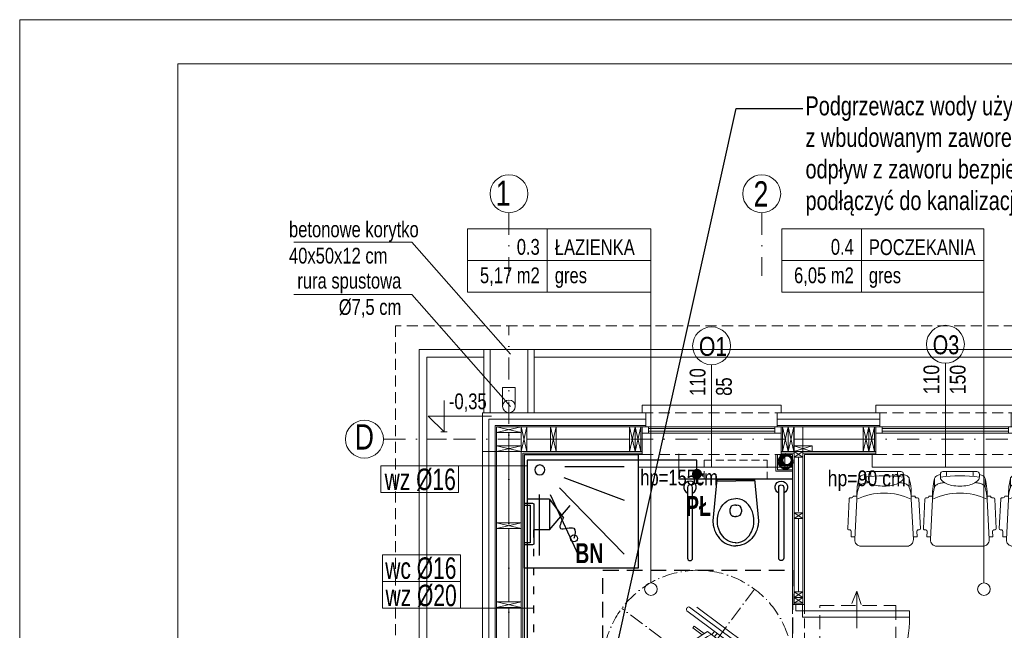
# Model space of a CAD drawing. Header units: inches. Extents: x 57112 to 98566, y -51777 to -16564.
# Tile 33 of 138: x 71112 to 71891, y -20358 to -19874. Entities that reach past the tile are written whole.
import ezdxf
from ezdxf import colors
from ezdxf.entities.mleader import LeaderData, LeaderLine
from ezdxf.lldxf.tags import DXFTag
from ezdxf.math import Vec2, Vec3

# ---------------------------------------------------------------- set-up
doc = ezdxf.new("R2010")
doc.units = ezdxf.units.IN
doc.header["$MEASUREMENT"] = 0
for name, pattern in [('ACAD_ISO03W100', [30, 12, -18]), ('ACAD_ISO10W100', [18.5, 12, -3, 0.5, -3]), ('DASHDOT', [1, 0.5, -0.25, 0, -0.25]), ('HIDDEN', [0.375, 0.25, -0.125])]:
    doc.linetypes.add(name, pattern=pattern)
doc.layers.get('0').update_dxf_attribs({"color": 251, "lineweight": 0})
for name, color, linetype, lineweight in [('# 01 WODA CIEPŁA', 20, 'ACAD_ISO03W100', 30), ('# 01 WODA SREDNICE', 184, 'Continuous', 0), ('# 01 WODA ZIMNA', 5, 'Continuous', 30), ('## 02 KS PION', 3, 'Continuous', 30), ('## 05 PODGRZEWACZ', 1, 'SOLID', 30), ('A--tabelka rysunku', 7, 'Continuous', 0), ('A10-łazienka', 250, 'Continuous', 0), ('A21b-ściana szkielet', 3, 'Continuous', 20), ('A35-rura spustowa', 251, 'Continuous', 0), ('A36-obrzeże', 252, 'Continuous', 0), ('A8-opisy pomieszczeń', 250, 'Continuous', 0), ('p-- ocieplenie-w.zew', 251, 'Continuous', 0), ('p--dach', 251, 'Continuous', 30), ('p--drzwi', 251, 'Continuous', 0), ('p--konst-słupy', 251, 'Continuous', 0), ('p--koty wysok.', 251, 'Continuous', 0), ('p--meble wyp.', 251, 'Continuous', 0), ('p--ocieplenie w.wew.', 251, 'Continuous', 0), ('p--okna', 251, 'Continuous', 0), ('p--opis okna', 251, 'Continuous', 0), ('p--opisy dodatkowe', 251, 'Continuous', 0), ('p--opisy pomieszczeń', 250, 'Continuous', 0), ('p--osie konstr', 250, 'DASHDOT', 15), ('p--osie konstr.-NR', 250, 'DASHDOT', 15), ('p--podciąg', 251, 'Continuous', 0), ('p--płyta GK', 251, 'Continuous', 0), ('p--wyłaz', 251, 'Continuous', 0), ('p--łazienka NP', 250, 'Continuous', 25), ('p--ściana szkielet', 251, 'Continuous', 0)]:
    doc.layers.add(name, color=color, linetype=linetype, lineweight=lineweight)
doc.layers.add('## 01 WODA ARMATURA', color=6, linetype='Continuous')
doc.styles.add('1-100', font='arial.ttf', dxfattribs={"width": 0.75, "height": 18})
doc.styles.add('1-50', font='arial.ttf', dxfattribs={"width": 0.75, "height": 12.5})
doc.styles.add('GENERATED_STYLE_2', font='arial.ttf')
doc.styles.add('GENERATED_STYLE_7', font='arialbd.ttf', dxfattribs={"width": 0.75})
doc.styles.get("Standard").update_dxf_attribs({"font": 'arial.ttf', "width": 0.75})
doc.linetypes.add('BATTING', pattern='A,0.0001,-0.1,[134,ltypeshp.shx,S=0.1,R=0,X=-0.1,Y=0],-0.2,[134,ltypeshp.shx,S=0.1,R=180,X=0.1,Y=0],-0.1', length=0.4001)
tags = doc.linetypes.add('SOLID', pattern=[10, 10, 0]).pattern_tags.tags
tags[6:7] = [DXFTag(74, 4), DXFTag(75, 0), DXFTag(340, '0'), DXFTag(46, 0.0), DXFTag(50, 0.0), DXFTag(44, 0.0), DXFTag(45, 0.0)]
tags[4:5] = [DXFTag(74, 4), DXFTag(75, 0), DXFTag(340, '0'), DXFTag(46, 0.0), DXFTag(50, 0.0), DXFTag(44, 0.0), DXFTag(45, 0.0)]

# ---------------------------------------------------------------- blocks, each defined once
blk = doc.blocks.new('znak-niepeł.')
at = {"linetype": 'ACAD_ISO10W100'}
for p, q in [((-44.78, 60.17), (44.78, -60.17)), ((-60.11, -44.74), (60.22, 44.82))]:
    blk.add_line(p, q, dxfattribs=at)
for p, q in [((6.52, 45.77), (-39.7, 11.37)), ((0.79, 45.85), (-38.86, 16.34)), ((-37.65, 8.61), (8.58, 43.01)), ((8.84, 44.81), (8.33, 45.5)), ((-7.61, 26.43), (-49, -4.38)), ((-15.26, 25.27), (-13.09, 22.35)), ((-13.28, 26.74), (-11.11, 23.83)), ((-4.98, 24.9), (3.02, 30.85)), ((4.08, 29.42), (-3.37, 23.87)), ((3.02, 30.85), (4.08, 29.42)), ((-39.96, 9.56), (-39.45, 8.87)), ((-49.51, 2.46), (-61.55, -6.5)), ((-60.06, -8.5), (-48.02, 0.46)), ((-47.85, 1.66), (-48.31, 2.28)), ((-61.72, -7.7), (-61.26, -8.32)), ((43.94, -4.5), (-2.29, -38.9)), ((-0.23, -41.66), (45.99, -7.26)), ((29.35, -4.53), (21.9, -10.08)), ((22.42, -11.92), (30.42, -5.96)), ((30.42, -5.96), (29.35, -4.53)), ((46.26, -5.46), (45.74, -4.77)), ((-62.91, -17.73), (-50.66, -8.62)), ((-61.88, -19.11), (-49.64, -10)), ((-49.89, -10.39), (-24.28, -44.8)), ((-18.26, -45.68), (23.13, -14.88)), ((44.14, -12.41), (4.49, -41.92)), ((-73.54, -25.65), (-62.91, -17.73)), ((-62.91, -17.73), (-51.63, -32.88)), ((17.65, -18.95), (20.1, -22.24)), ((19.63, -17.48), (22.08, -20.77)), ((-62.26, -40.8), (-73.54, -25.65)), ((-51.63, -32.88), (-62.26, -40.8)), ((-46.32, -40.01), (-56.96, -47.93)), ((-35.05, -55.17), (-46.32, -40.01)), ((-36.07, -53.79), (-23.83, -44.68)), ((-35.05, -55.17), (-22.8, -46.05)), ((-25.39, -55.09), (-13.35, -46.13)), ((-12.15, -46.31), (-11.68, -46.93)), ((-2.55, -40.71), (-2.04, -41.4)), ((-56.96, -47.93), (-45.68, -63.08)), ((-11.86, -48.13), (-23.9, -57.09)), ((-45.68, -63.08), (-35.05, -55.17)), ((-25.1, -56.91), (-25.56, -56.29))]:
    blk.add_line(p, q)
blk.add_circle((0.05, 0.04), 75, dxfattribs=at)
for centre, radius, start, end in [((7.29, 44.73), 1.29, 36.65703, 126.65703), ((7.81, 44.04), 1.29, 306.65703, 36.65703), ((-40.29, -29.99), 61.95, 12.09956, 61.21451), ((-37.44, -27.86), 61.95, 12.09956, 61.21451), ((-38.93, 10.33), 1.29, 126.65703, 216.65703), ((-38.42, 9.64), 1.29, 216.65703, 306.65703), ((-49, 1.77), 0.86, 36.65703, 126.65703), ((-48.54, 1.15), 0.86, 306.65703, 36.65703), ((-61.03, -7.19), 0.86, 126.65703, 216.65703), ((-46.44, -7.83), 4.3, 126.65703, 216.65703), ((44.71, -5.54), 1.29, 36.65703, 126.65703), ((45.22, -6.23), 1.29, 306.65703, 36.65703), ((-60.57, -7.81), 0.86, 216.65703, 306.65703), ((-1.52, -39.94), 1.29, 126.65703, 216.65703), ((-20.83, -42.23), 4.3, 216.65703, 306.65703), ((-12.84, -46.82), 0.86, 36.65703, 126.65703), ((-1, -40.63), 1.29, 216.65703, 306.65703), ((-12.37, -47.44), 0.86, 306.65703, 36.65703), ((-24.87, -55.78), 0.86, 126.65703, 216.65703), ((-24.41, -56.4), 0.86, 216.65703, 306.65703)]:
    blk.add_arc(centre, radius, start, end)
blk = doc.blocks.new('sedes')
for p, q in [((0, 0.1491), (0.33, 0.18)), ((0.33, 0.18), (0.3664, 0.177)), ((0.3664, 0.177), (0.385, 0.1731)), ((0.385, 0.1731), (0.4036, 0.1674)), ((0.4036, 0.1674), (0.4218, 0.1599)), ((0.4218, 0.1599), (0.4394, 0.1507)), ((0, -0.1495), (0, 0.1495)), ((0.015, 0.1462), (0.015, 0)), ((0.189, 0.086), (0.1759, 0.0688)), ((0.205, 0.1016), (0.189, 0.086)), ((0.2219, 0.1141), (0.205, 0.1016)), ((0.2384, 0.1236), (0.2219, 0.1141)), ((0.2598, 0.1328), (0.2384, 0.1236)), ((0.2815, 0.1393), (0.2598, 0.1328)), ((0.3097, 0.144), (0.2815, 0.1393)), ((0.332, 0.145), (0.3097, 0.144)), ((0.3544, 0.1436), (0.332, 0.145)), ((0.3755, 0.14), (0.3544, 0.1436)), ((0.3961, 0.1343), (0.3755, 0.14)), ((0.4178, 0.1254), (0.3961, 0.1343)), ((0.4309, 0.1185), (0.4178, 0.1254)), ((0.4501, 0.1055), (0.4309, 0.1185)), ((0.4394, 0.1507), (0.456, 0.1397)), ((0.4682, 0.089), (0.4501, 0.1055)), ((0.456, 0.1397), (0.4714, 0.1273)), ((0.4756, 0.0805), (0.4682, 0.089)), ((0.4714, 0.1273), (0.4853, 0.1135)), ((0.4871, 0.0639), (0.4756, 0.0805)), ((0.4853, 0.1135), (0.4974, 0.0985)), ((0.4974, 0.0985), (0.5076, 0.0827)), ((0.5076, 0.0827), (0.5159, 0.0663)), ((0.1564, 0.0184), (0.155, 0)), ((0.1593, 0.0318), (0.1564, 0.0184)), ((0.1659, 0.0504), (0.1593, 0.0318)), ((0.1759, 0.0688), (0.1659, 0.0504)), ((0.2058, 0), (0.2058, 0.01)), ((0.2408, 0.045), (0.2604, 0.045)), ((0.2954, 0.01), (0.2954, 0)), ((0.4944, 0.0496), (0.4871, 0.0639)), ((0.4981, 0.0404), (0.4944, 0.0496)), ((0.503, 0.0217), (0.4981, 0.0404)), ((0.5049, 0.0034), (0.503, 0.0217)), ((0.505, 0), (0.5049, 0.0034)), ((0.5159, 0.0663), (0.5223, 0.0495)), ((0.5223, 0.0495), (0.5266, 0.0328)), ((0.5266, 0.0328), (0.5292, 0.0162)), ((0.5292, 0.0162), (0.53, 0)), ((0.015, -0.1462), (0.015, 0)), ((0.1564, -0.0184), (0.155, 0)), ((0.1593, -0.0318), (0.1564, -0.0184)), ((0.1659, -0.0504), (0.1593, -0.0318)), ((0.1759, -0.0688), (0.1659, -0.0504)), ((0.189, -0.086), (0.1759, -0.0688)), ((0.2058, 0), (0.2058, -0.01)), ((0.2408, -0.045), (0.2604, -0.045)), ((0.2954, -0.01), (0.2954, 0)), ((0.4871, -0.0639), (0.4756, -0.0805)), ((0.4944, -0.0496), (0.4871, -0.0639)), ((0.4981, -0.0404), (0.4944, -0.0496)), ((0.503, -0.0217), (0.4981, -0.0404)), ((0.5049, -0.0034), (0.503, -0.0217)), ((0.505, 0), (0.5049, -0.0034)), ((0.5076, -0.0827), (0.5159, -0.0663)), ((0.5159, -0.0663), (0.5223, -0.0495)), ((0.5223, -0.0495), (0.5266, -0.0328)), ((0.5266, -0.0328), (0.5292, -0.0162)), ((0.5292, -0.0162), (0.53, 0)), ((0, -0.1491), (0.33, -0.18)), ((0.205, -0.1016), (0.189, -0.086)), ((0.2219, -0.1141), (0.205, -0.1016)), ((0.2384, -0.1236), (0.2219, -0.1141)), ((0.2598, -0.1328), (0.2384, -0.1236)), ((0.2815, -0.1393), (0.2598, -0.1328)), ((0.3097, -0.144), (0.2815, -0.1393)), ((0.332, -0.145), (0.3097, -0.144)), ((0.3544, -0.1436), (0.332, -0.145)), ((0.3755, -0.14), (0.3544, -0.1436)), ((0.3961, -0.1343), (0.3755, -0.14)), ((0.4178, -0.1254), (0.3961, -0.1343)), ((0.4309, -0.1185), (0.4178, -0.1254)), ((0.4218, -0.1599), (0.4394, -0.1507)), ((0.4501, -0.1055), (0.4309, -0.1185)), ((0.4394, -0.1507), (0.456, -0.1397)), ((0.4682, -0.089), (0.4501, -0.1055)), ((0.456, -0.1397), (0.4714, -0.1273)), ((0.4756, -0.0805), (0.4682, -0.089)), ((0.4714, -0.1273), (0.4853, -0.1135)), ((0.4853, -0.1135), (0.4974, -0.0985)), ((0.4974, -0.0985), (0.5076, -0.0827)), ((0.33, -0.18), (0.3664, -0.177)), ((0.3664, -0.177), (0.385, -0.1731)), ((0.385, -0.1731), (0.4036, -0.1674)), ((0.4036, -0.1674), (0.4218, -0.1599))]:
    blk.add_line(p, q)
for centre, start, end in [((0.2408, 0.01), 90, 180), ((0.2604, 0.01), 0, 90), ((0.2408, -0.01), 180, 270), ((0.2604, -0.01), 270, 0)]:
    blk.add_arc(centre, 0.035, start, end)
blk = doc.blocks.new('drzwi-90-100')
for p, q in [((10.1, 87.38), (5.05, 87.38)), ((5.05, 87.38), (5.05, 2.53)), ((10.1, 2.53), (10.1, 87.38)), ((5.05, 2.53), (0, 2.53)), ((0, 2.53), (0, -2.53)), ((5.05, -2.53), (5.05, 2.53)), ((5.05, 2.53), (10.1, 2.53)), ((100, 2.53), (94.95, 2.53)), ((94.95, 2.53), (94.95, -2.53)), ((100, -2.53), (100, 2.53)), ((0, -2.53), (5.05, -2.53)), ((94.95, -2.53), (100, -2.53))]:
    blk.add_line(p, q)
blk.add_arc((10.8, 3.23), 84.15, 359.52334, 90.47666)
blk = doc.blocks.new('natrysk-90')
blk.add_lwpolyline([(0, -90), (90, -90), (90, 0), (0, 0)], close=True)
for points in [[(31.47, -11.76), (79.81, -11.76)], [(31.47, -20.5), (79.81, -42.81)], [(18.11, -31.09), (36.1, -78.9)], [(26.4, -27.87), (78.89, -78.9)], [(9.36, -32.01), (9.36, -78.9)]]:
    blk.add_lwpolyline(points)
blk.add_circle((12.12, -12.22), 3.91)
blk = doc.blocks.new('strzałka')
for q in [(-19.45, 4.13), (0, 0), (-18.87, -3.25)]:
    blk.add_line((-29.28, 0), q)
blk = doc.blocks.new('okno-110-33.15')
at = {"linetype": 'Continuous', "ltscale": 35}
for p, q in [((0, 39.15), (110, 39.15)), ((-3, -10), (113, -10))]:
    blk.add_line(p, q, dxfattribs=at)
for p, q in [((0, 39.15), (0, 33.15)), ((110, 33.15), (110, 39.15)), ((3, 33.15), (3, 21.95)), ((107, 21.95), (107, 33.15)), ((5, 21.95), (0, 21.95)), ((0, 21.95), (0, 16.95)), ((0, 21.95), (0, 0)), ((0, 16.95), (5, 16.95)), ((105, 21.95), (5, 21.95)), ((5, 16.95), (5, 21.95)), ((5, 20.61), (105, 20.61)), ((5, 18.45), (105, 18.45)), ((5, 16.95), (105, 16.95)), ((110, 21.95), (105, 21.95)), ((105, 21.95), (105, 16.95)), ((105, 16.95), (110, 16.95)), ((110, 0), (110, 21.95)), ((110, 16.95), (110, 21.95)), ((-3, 0), (-3, -10)), ((0, 0), (-3, 0)), ((110, 0), (113, 0)), ((113, 0), (113, -10))]:
    blk.add_line(p, q)
at = {"linetype": 'HIDDEN', "ltscale": 35}
for p, q in [((0, 33.15), (110, 33.15)), ((0, 0), (110, 0))]:
    blk.add_line(p, q, dxfattribs=at)
blk = doc.blocks.new('sof11_r')
for p, q in [((45.17, 39.11), (21.82, 37.98)), ((19.98, 34.88), (19.38, 34.85)), ((19.38, 34.85), (19.53, 31.85)), ((20.87, 36.93), (20.93, 35.93)), ((53.8, 33.56), (21.8, 31.85)), ((46.23, 38.16), (46.28, 37.16)), ((51.6, 36.44), (47.33, 36.22)), ((51.6, 36.44), (51.76, 33.45)), ((0, 23.76), (0, -3.09)), ((2, 25.76), (4.37, 25.76)), ((12.61, 30.34), (5.61, 30.34)), ((59.07, -7.89), (59.07, 28.56)), ((2, -5.09), (4.37, -5.09)), ((12.61, -9.66), (5.61, -9.66)), ((19.38, -14.18), (19.53, -11.18)), ((19.98, -14.21), (19.38, -14.18)), ((20.87, -16.26), (20.93, -15.26)), ((53.8, -12.88), (21.8, -11.18)), ((51.6, -15.77), (47.33, -15.54)), ((51.6, -15.77), (51.76, -12.78)), ((45.17, -18.43), (21.82, -17.31)), ((46.23, -17.49), (46.28, -16.49))]:
    blk.add_line(p, q)
for points in [[(2.23, 25.76, -0.030204), (2.78, 27.41, -0.097163), (4.32, 29.79, -0.203453), (5.61, 30.34, -0.203453)], [(4.37, -5.09, 0.184283), (6.75, -4.18, 0.102242), (9.43, -0.57, 0.061197), (10.93, 4.08, 0.047488), (11.52, 10.34, 0.047488), (10.93, 16.59, 0.061197), (9.43, 21.24, 0.102242), (6.75, 24.85, 0.184283), (4.37, 25.76, 0.184283)], [(8.71, 22.55, -0.01879), (8.95, 24.41, -0.054131), (9.78, 27.41, -0.097163), (11.32, 29.79, -0.203453), (12.61, 30.34, -0.203453)], [(2.23, -5.09, 0.030204), (2.78, -6.74, 0.097163), (4.32, -9.12, 0.203453), (5.61, -9.66, 0.203453)], [(8.71, -1.88, 0.01879), (8.95, -3.74, 0.054131), (9.78, -6.74, 0.097163), (11.32, -9.12, 0.203453), (12.61, -9.66, 0.203453)]]:
    blk.add_lwpolyline(points, format="xyb")
for centre, radius, start, end in [((45.23, 38.11), 1, 3.04478, 93.04478), ((18.77, -22.91), 54.85, 86.83081, 103.88055), ((21.41, 5.61), 26.24, 89.1562, 109.59965), ((68.33, 10.34), 51.27, 155.1826, 204.8174), ((19.93, 35.88), 1, 273.04478, 3.04478), ((21.87, 36.99), 1, 93.04478, 183.04478), ((47.28, 37.21), 1, 183.04478, 273.04478), ((54.07, 28.56), 5, 0, 93.04478), ((2, 23.76), 2, 90, 180), ((122.88, 10.34), 119.5, 172.58553, 187.41447), ((1.91, 14.05), 6.89, 73.91414, 106.08586), ((1.91, 6.62), 6.89, 253.91414, 286.08586), ((2, -3.09), 2, 180, 270), ((18.77, 43.58), 54.85, 256.11945, 273.16919), ((21.41, 15.06), 26.24, 250.40035, 270.8438), ((19.93, -15.21), 1, 356.95522, 86.95522), ((47.28, -16.54), 1, 86.95522, 176.95522), ((54.07, -7.89), 5, 266.95522, 0), ((21.87, -16.31), 1, 176.95522, 266.95522), ((45.23, -17.44), 1, 266.95522, 356.95522)]:
    blk.add_arc(centre, radius, start, end)
blk = doc.blocks.new('kota wykoń')
for p, q in [((0, 25), (0, 0)), ((0, 0), (-12.5, 12.5)), ((-12.5, 12.5), (37.5, 12.5))]:
    blk.add_line(p, q)
at = {"lineweight": 0}
blk.add_line((-2.5, 0), (2.5, 0), dxfattribs=at)
blk = doc.blocks.new('ukł.słupów-1K')
for p, q in [((0, 553.6), (19.5, 558.1)), ((0, 558.1), (19.5, 553.6)), ((24, 538.6), (19.5, 558.1)), ((19.5, 538.6), (24, 558.1)), ((47.15, 538.6), (42.65, 558.1)), ((42.65, 538.6), (47.15, 558.1)), ((109.6, 538.6), (105.1, 558.1)), ((105.1, 538.6), (109.6, 558.1)), ((114.1, 538.6), (109.6, 558.1)), ((109.6, 538.6), (114.1, 558.1)), ((230.6, 538.6), (226.1, 558.1)), ((226.1, 538.6), (230.6, 558.1)), ((235.1, 538.6), (230.6, 558.1)), ((230.6, 538.6), (235.1, 558.1)), ((294.6, 538.6), (290.1, 558.1)), ((290.1, 538.6), (294.6, 558.1)), ((299.1, 538.6), (294.6, 558.1)), ((294.6, 538.6), (299.1, 558.1)), ((0, 543.1), (19.5, 538.6)), ((0, 538.6), (19.5, 543.1)), ((235.1, 538.6), (249.6, 543.1)), ((235.1, 543.1), (249.6, 538.6)), ((235.4, 534.1), (242.4, 538.6)), ((235.4, 538.6), (242.4, 534.1)), ((235.4, 485.5), (242.4, 490)), ((235.4, 490), (242.4, 485.5)), ((0, 482.05), (19.5, 477.55)), ((0, 477.55), (19.5, 482.05)), ((235.4, 423), (242.4, 427.5)), ((235.4, 427.5), (242.4, 423)), ((235.4, 418.5), (242.4, 423)), ((235.4, 423), (242.4, 418.5)), ((0, 419.55), (19.5, 415.05)), ((0, 415.05), (19.5, 419.55))]:
    blk.add_line(p, q)
at = {"ltscale": 35}
blk.add_line((242.4, 418.5), (235.4, 418.5), dxfattribs=at)
for points in [[(0, 558.1), (19.5, 558.1), (19.5, 553.6), (0, 553.6)], [(19.5, 538.6), (19.5, 558.1), (24, 558.1), (24, 538.6)], [(42.65, 538.6), (42.65, 558.1), (47.15, 558.1), (47.15, 538.6)], [(105.1, 538.6), (105.1, 558.1), (109.6, 558.1), (109.6, 538.6)], [(109.6, 538.6), (109.6, 558.1), (114.1, 558.1), (114.1, 538.6)], [(226.1, 538.6), (226.1, 558.1), (230.6, 558.1), (230.6, 538.6)], [(230.6, 538.6), (230.6, 558.1), (235.1, 558.1), (235.1, 538.6)], [(290.1, 538.6), (290.1, 558.1), (294.6, 558.1), (294.6, 538.6)], [(294.6, 538.6), (294.6, 558.1), (299.1, 558.1), (299.1, 538.6)], [(0, 538.6), (19.5, 538.6), (19.5, 543.1), (0, 543.1)], [(235.1, 543.1), (249.6, 543.1), (249.6, 538.6), (235.1, 538.6)], [(235.4, 538.6), (242.4, 538.6), (242.4, 534.1), (235.4, 534.1)], [(235.4, 490), (242.4, 490), (242.4, 485.5), (235.4, 485.5)], [(0, 477.55), (19.5, 477.55), (19.5, 482.05), (0, 482.05)], [(235.4, 427.5), (242.4, 427.5), (242.4, 423), (235.4, 423)], [(235.4, 423), (242.4, 423), (242.4, 418.5), (235.4, 418.5)], [(0, 415.05), (19.5, 415.05), (19.5, 419.55), (0, 419.55)]]:
    blk.add_lwpolyline(points, close=True)
for points in [[(114.1, 538.6), (114.1, 558.1)], [(226.1, 538.6), (226.1, 558.1)], [(299.1, 538.6), (299.1, 558.1), (299.17, 558.1)]]:
    blk.add_lwpolyline(points, dxfattribs=at)
blk = doc.blocks.new('uchwyt wc')
for p, q in [((0, 63), (-5.61, 63)), ((0, 60), (0, 63)), ((-7.61, 61), (-7.61, -1)), ((0, 60), (-4.61, 60)), ((-4.61, 60), (-4.61, 0)), ((-4.61, 0), (0, 0)), ((0, -3), (0, 0)), ((-5.61, -3), (0, -3))]:
    blk.add_line(p, q)
for centre, start, end in [((-5.61, 61), 90, 180), ((-5.61, -1), 180, 270)]:
    blk.add_arc(centre, 2, start, end)
blk = doc.blocks.new('uchwyt stojący')
at = {"linetype": 'Continuous', "ltscale": 12}
for points in [[(58, 2), (2, 2)], [(2, -2), (58, -2)]]:
    blk.add_lwpolyline(points, dxfattribs=at)
for centre, radius, start, end in [((2, 0), 2, 90, 270), ((58, 0), 5, 203.57818, 156.42182), ((58, 0), 2, 270, 90)]:
    blk.add_arc(centre, radius, start, end, dxfattribs=at)

msp = doc.modelspace()

# ---------------------------------------------------------------- hatches: boundary and pattern name
at = {"layer": '## 01 WODA ARMATURA', "linetype": 'Continuous'}
msp.add_hatch(color=256, dxfattribs=at).paths.add_polyline_path([(71647.685, -20237.733), (71648.065, -20237.751), (71648.445, -20237.732), (71648.821, -20237.676), (71649.19, -20237.585), (71649.549, -20237.458), (71649.893, -20237.297), (71650.221, -20237.103), (71650.528, -20236.879), (71650.813, -20236.627), (71651.071, -20236.348), (71651.302, -20236.045), (71651.502, -20235.721), (71651.67, -20235.38), (71651.804, -20235.024), (71651.903, -20234.657), (71651.967, -20234.282), (71651.994, -20233.902), (71651.984, -20233.522), (71651.937, -20233.144), (71651.855, -20232.773), (71651.736, -20232.412), (71651.584, -20232.063), (71651.398, -20231.731), (71651.182, -20231.418), (71650.936, -20231.128), (71650.663, -20230.863), (71650.366, -20230.625), (71650.048, -20230.417), (71649.711, -20230.241), (71649.358, -20230.098), (71648.993, -20229.99), (71648.62, -20229.917), (71648.241, -20229.881), (71647.861, -20229.882), (71647.482, -20229.919), (71647.109, -20229.993), (71646.745, -20230.103), (71646.392, -20230.247), (71646.056, -20230.424), (71645.738, -20230.633), (71645.442, -20230.872), (71645.17, -20231.138), (71644.925, -20231.429), (71644.71, -20231.743), (71644.525, -20232.075), (71644.374, -20232.424), (71644.257, -20232.786), (71644.176, -20233.158), (71644.131, -20233.536), (71644.122, -20233.916), (71644.15, -20234.295), (71644.215, -20234.67), (71644.316, -20235.037), (71644.451, -20235.393), (71644.62, -20235.733), (71644.822, -20236.056), (71645.053, -20236.358), (71645.313, -20236.636), (71645.598, -20236.888), (71645.906, -20237.111), (71646.234, -20237.303), (71646.579, -20237.463), (71646.939, -20237.589), (71647.308, -20237.679)])

# ---------------------------------------------------------------- linework, layer by layer
at = {"layer": '# 01 WODA CIEPŁA', "ltscale": 0.5}
msp.add_line((71518.757, -20278.132, 159.745), (71518.757, -20479.914, 159.745), dxfattribs=at)
at = {"layer": '# 01 WODA SREDNICE', "linetype": 'Continuous'}
for p, q in [((71397.851, -20227.357, 159.745), (71459.402, -20227.357, 159.745)), ((71397.851, -20227.357, 159.745), (71397.851, -20248.481, 159.745)), ((71397.851, -20227.357, 159.745), (71459.402, -20227.357, 159.745)), ((71397.851, -20227.357, 159.745), (71513.629, -20227.357, 159.745)), ((71459.402, -20227.357, 159.745), (71459.402, -20248.481, 159.745)), ((71459.402, -20227.357, 159.745), (71459.402, -20248.481, 159.745)), ((71710.492, -20231.783, 151.8), (71723.692, -20231.783, 151.8)), ((71397.851, -20248.481, 159.745), (71459.402, -20248.481, 159.745)), ((71397.851, -20248.481, 159.745), (71459.402, -20248.481, 159.745)), ((71399.277, -20297.913, 159.745), (71460.828, -20297.913, 159.745)), ((71399.277, -20297.913, 159.745), (71399.277, -20325.161, 159.745)), ((71399.277, -20297.913, 159.745), (71460.828, -20297.913, 159.745)), ((71399.277, -20297.913, 159.745), (71460.828, -20297.913, 159.745)), ((71460.828, -20297.913, 159.745), (71460.828, -20325.161, 159.745)), ((71460.828, -20297.913, 159.745), (71460.828, -20340.161, 159.745)), ((71399.277, -20319.037, 159.745), (71460.828, -20319.037, 159.745)), ((71399.277, -20319.037, 159.745), (71460.828, -20319.037, 159.745)), ((71399.277, -20340.161, 159.745), (71399.277, -20325.161, 159.745)), ((71460.828, -20340.161, 159.745), (71460.828, -20325.161, 159.745)), ((71399.277, -20340.161, 159.745), (71518.757, -20340.161, 159.745))]:
    msp.add_line(p, q, dxfattribs=at)
at = {"layer": '# 01 WODA SREDNICE', "linetype": 'Continuous', "elevation": 151.8}
for points in [[(71710.492, -20218.583), (71710.492, -20231.783)], [(71713.942, -20218.583), (71713.942, -20228.333), (71723.692, -20228.333)]]:
    msp.add_lwpolyline(points, dxfattribs=at)
for points in [[(71711.692, -20230.583), (71723.692, -20230.583), (71723.692, -20218.583), (71711.692, -20218.583)], [(71715.192, -20227.083), (71723.692, -20227.083), (71723.692, -20218.583), (71715.192, -20218.583)]]:
    msp.add_lwpolyline(points, close=True, dxfattribs=at)
at = {"layer": '# 01 WODA ZIMNA', "ltscale": 35}
for p, q in [((71513.629, -20222.987, 159.745), (71513.629, -20481.642, 159.745)), ((71648.071, -20222.987, 151.8), (71513.629, -20222.987, 151.8))]:
    msp.add_line(p, q, dxfattribs=at)
at = {"layer": '## 01 WODA ARMATURA', "linetype": 'Continuous'}
for p, q in [((71648.071, -20233.849, 151.8), (71648.071, -20222.987, 151.8)), ((71647.128, -20233.861, 151.8), (71654.108, -20233.849, 151.8)), ((71648.071, -20241.307, 151.8), (71648.064, -20237.506, 151.8)), ((71644.134, -20241.314, 151.8), (71652, -20241.314, 151.8))]:
    msp.add_line(p, q, dxfattribs=at)
at = {"layer": '## 01 WODA ARMATURA'}
for p, q in [((71531.456, -20253.782, 159.745), (71513.629, -20253.782, 159.745)), ((71531.322, -20253.8, 159.745), (71531.322, -20278.151, 159.745)), ((71542.336, -20268.406, 159.745), (71531.567, -20253.8, 159.745)), ((71531.322, -20278.151, 159.745), (71547.728, -20258.817, 159.745)), ((71531.322, -20278.132, 159.745), (71518.757, -20278.132, 159.745))]:
    msp.add_line(p, q, dxfattribs=at)
msp.add_circle((71550.687, -20284.966, 159.745), 2.75, dxfattribs=at)
msp.add_spline([(71542.336, -20268.406, 159.745), (71540.123, -20277.115, 159.745), (71550.687, -20276.826, 159.745), (71550.687, -20284.966, 159.745)], degree=3, dxfattribs=at)
at = {"layer": '## 02 KS PION', "color": 3, "lineweight": 50}
for centre, radius in [((71718.154, -20224.154, 151.8), 5.5), ((71719.319, -20223.147, 151.8), 3.75)]:
    msp.add_circle(centre, radius, dxfattribs=at)
at = {"linetype": 'HIDDEN', "lineweight": 25, "ltscale": 50, "elevation": 151.8}
msp.add_lwpolyline([(71723.692, -20460.173), (71573.692, -20460.173), (71573.692, -20310.173), (71723.692, -20310.173)], close=True, dxfattribs=at)
at = {"linetype": 'Continuous', "lineweight": 5}
msp.add_circle((71719.65, -20222.675, 151.8), 4, dxfattribs=at)
at = {"layer": 'A--tabelka rysunku', "linetype": 'Continuous', "elevation": 151.8}
for points in [[(71112.151, -21359.191), (73212.151, -21359.191), (73212.151, -19874.191), (71112.151, -19874.191)], [(71237.151, -21324.191), (73177.151, -21324.191), (73177.151, -19909.191), (71237.151, -19909.191)]]:
    msp.add_lwpolyline(points, close=True, dxfattribs=at)
at = {"layer": 'A10-łazienka'}
msp.add_line((71633.682, -20237.933, 151.8), (71633.692, -20217.933, 151.8), dxfattribs=at)
at = {"layer": 'A10-łazienka', "linetype": 'HIDDEN', "ltscale": 25, "elevation": 151.8}
for points in [[(71511.492, -20308.583), (71601.492, -20308.583), (71601.502, -20218.583), (71511.492, -20218.583)], [(71703.682, -20237.933), (71653.682, -20237.933), (71653.692, -20222.933), (71703.692, -20222.933)]]:
    msp.add_lwpolyline(points, close=True, dxfattribs=at)
at = {"layer": 'A21b-ściana szkielet', "ltscale": 35}
msp.add_line((71478.342, -20536.393, 151.8), (71478.342, -20185.433, 151.8), dxfattribs=at)
at = {"layer": 'A35-rura spustowa', "linetype": 'Continuous', "lineweight": 0, "ltscale": 75}
msp.add_circle((71499.292, -20180.433, 151.8), 5, dxfattribs=at)
at = {"layer": 'A36-obrzeże', "linetype": 'Continuous', "ltscale": 35}
for p, q in [((71484.292, -20185.433, 151.8), (71484.292, -20135.433, 151.8)), ((71514.292, -20185.433, 151.8), (71514.292, -20135.433, 151.8)), ((71494.292, -20180.433, 151.8), (71494.292, -20165.433, 151.8)), ((71494.292, -20165.433, 151.8), (71504.292, -20165.433, 151.8)), ((71504.292, -20180.433, 151.8), (71504.292, -20165.433, 151.8))]:
    msp.add_line(p, q, dxfattribs=at)
at = {"layer": 'A36-obrzeże', "linetype": 'Continuous', "ltscale": 35, "elevation": 151.8}
for points in [[(71713.842, -20815.933), (71428.342, -20815.933), (71428.342, -20135.433), (72510.842, -20135.433), (72510.842, -20815.933), (72117.342, -20815.933)], [(71479.292, -20809.933), (71434.342, -20809.933), (71434.342, -20141.433), (71479.292, -20141.433)], [(71519.292, -20141.433), (72419.892, -20141.433)]]:
    msp.add_lwpolyline(points, dxfattribs=at)
msp.add_lwpolyline([(71479.292, -20135.433), (71519.292, -20135.433), (71519.292, -20185.433), (71479.292, -20185.433)], close=True, dxfattribs=at)
at = {"layer": 'A8-opisy pomieszczeń'}
for p, q in [((71611.61, -20089.872, 151.8), (71611.61, -20320.139, 151.8)), ((71875.115, -20089.872, 151.8), (71875.115, -20320.139, 151.8))]:
    msp.add_line(p, q, dxfattribs=at)
for centre in [(71611.61, -20325.139, 151.8), (71875.115, -20325.139, 151.8)]:
    msp.add_circle(centre, 5, dxfattribs=at)
at = {"layer": 'p-- ocieplenie-w.zew', "linetype": 'BATTING', "ltscale": 3}
for p, q in [((71607.642, -20190.433, 151.8), (71483.342, -20190.433, 151.8)), ((71483.342, -20548.783, 151.8), (71483.342, -20190.433, 151.8)), ((71792.642, -20190.433, 151.8), (71711.642, -20190.433, 151.8))]:
    msp.add_line(p, q, dxfattribs=at)
at = {"layer": 'p--dach', "linetype": 'HIDDEN', "lineweight": 20, "ltscale": 35, "elevation": 151.8}
msp.add_lwpolyline([(71409.482, -20834.793), (72529.702, -20834.793), (72529.702, -20116.573), (71409.482, -20116.573)], close=True, dxfattribs=at)
at = {"layer": 'p--ocieplenie w.wew.', "linetype": 'BATTING', "ltscale": 3}
for p, q in [((71499.292, -20201.133, 151.8), (71499.292, -20211.633, 151.8)), ((71513.542, -20206.383, 151.8), (71532.192, -20206.383, 151.8)), ((71594.642, -20206.383, 151.8), (71536.692, -20206.383, 151.8)), ((71724.942, -20206.383, 151.8), (71779.642, -20206.383, 151.8)), ((71499.292, -20216.133, 151.8), (71499.292, -20272.683, 151.8)), ((71728.442, -20220.633, 151.8), (71728.442, -20263.727, 151.8)), ((71728.442, -20269.233, 151.8), (71728.442, -20327.233, 151.8)), ((71499.292, -20277.183, 151.8), (71499.292, -20335.183, 151.8)), ((71499.292, -20339.683, 151.8), (71499.292, -20397.683, 151.8))]:
    msp.add_line(p, q, dxfattribs=at)
at = {"layer": 'p--opis okna'}
for p, q in [((71844.642, -20146.221, 151.8), (71844.642, -20227.933, 151.8)), ((71659.642, -20147.471, 151.8), (71659.642, -20227.933, 151.8)), ((71659.642, -20147.471, 151.8), (71659.642, -20217.933, 151.8)), ((71844.642, -20147.471, 151.8), (71844.642, -20217.933, 151.8))]:
    msp.add_line(p, q, dxfattribs=at)
for centre in [(71659.642, -20132.471, 151.8), (71844.642, -20131.221, 151.8)]:
    msp.add_circle(centre, 15, dxfattribs=at)
at = {"layer": 'p--opisy dodatkowe', "elevation": 151.8}
for points in [[(71329.13, -20050.237), (71422.353, -20050.237), (71500.592, -20138.938)], [(71329.13, -20091.731), (71422.353, -20091.731), (71500.592, -20180.433)]]:
    msp.add_lwpolyline(points, dxfattribs=at)
at = {"layer": 'p--opisy pomieszczeń'}
for p, q in [((71529.61, -20039.872, 151.8), (71529.61, -20089.872, 151.8)), ((71778.115, -20039.872, 151.8), (71778.115, -20089.872, 151.8)), ((71611.61, -20064.872, 151.8), (71466.61, -20064.872, 151.8)), ((71875.115, -20064.872, 151.8), (71715.115, -20064.872, 151.8))]:
    msp.add_line(p, q, dxfattribs=at)
at = {"layer": 'p--opisy pomieszczeń', "elevation": 151.8}
for points in [[(71466.61, -20089.872), (71611.61, -20089.872), (71611.61, -20039.872), (71466.61, -20039.872)], [(71715.115, -20089.872), (71875.115, -20089.872), (71875.115, -20039.872), (71715.115, -20039.872)]]:
    msp.add_lwpolyline(points, close=True, dxfattribs=at)
at = {"layer": 'p--osie konstr', "linetype": 'DASHDOT', "ltscale": 35}
for p, q in [((71499.292, -20790.933, 151.8), (71499.292, -20116.573, 151.8)), ((72490.842, -20206.383, 151.8), (71434.342, -20206.383, 151.8))]:
    msp.add_line(p, q, dxfattribs=at)
at = {"layer": 'p--osie konstr.-NR', "linetype": 'DASHDOT', "ltscale": 35}
for p, q in [((71499.292, -20027.022, 151.8), (71499.292, -20077.022, 151.8)), ((71699.292, -20027.022, 151.8), (71699.292, -20077.022, 151.8)), ((71399.948, -20206.383, 151.8), (71449.948, -20206.383, 151.8))]:
    msp.add_line(p, q, dxfattribs=at)
at = {"layer": 'p--osie konstr.-NR', "linetype": 'Continuous', "ltscale": 35}
for centre in [(71499.292, -20012.022, 151.8), (71699.292, -20012.022, 151.8), (71384.948, -20206.383, 151.8)]:
    msp.add_circle(centre, 15, dxfattribs=at)
at = {"layer": 'p--podciąg', "linetype": 'HIDDEN', "ltscale": 30}
for p, q in [((71723.692, -20337.233, 151.8), (71723.692, -20437.233, 151.8)), ((71733.192, -20337.233, 151.8), (71733.192, -20437.233, 151.8))]:
    msp.add_line(p, q, dxfattribs=at)
at = {"layer": 'p--płyta GK', "ltscale": 35}
for p, q in [((71510.242, -20463.483, 151.8), (71510.242, -20217.333, 151.8)), ((71604.642, -20217.333, 151.8), (71510.242, -20217.333, 151.8)), ((71724.942, -20217.333, 151.8), (71714.642, -20217.333, 151.8)), ((71789.642, -20217.333, 151.8), (71731.942, -20217.333, 151.8)), ((71511.492, -20462.233, 151.8), (71511.492, -20218.583, 151.8)), ((71604.642, -20218.583, 151.8), (71511.492, -20218.583, 151.8)), ((71723.692, -20218.583, 151.8), (71714.642, -20218.583, 151.8)), ((71723.692, -20337.233, 151.8), (71723.692, -20218.583, 151.8)), ((71733.192, -20337.233, 151.8), (71733.192, -20218.583, 151.8)), ((71789.642, -20218.583, 151.8), (71733.192, -20218.583, 151.8))]:
    msp.add_line(p, q, dxfattribs=at)
at = {"layer": 'p--płyta GK', "ltscale": 35, "elevation": 151.8}
for points in [[(71714.642, -20218.583), (71723.692, -20218.583), (71723.692, -20228.583), (71714.642, -20228.583)], [(71715.892, -20218.583), (71723.692, -20218.583), (71723.692, -20227.333), (71715.892, -20227.333)]]:
    msp.add_lwpolyline(points, close=True, dxfattribs=at)
at = {"layer": 'p--wyłaz', "linetype": 'HIDDEN', "lineweight": 0, "ltscale": 45, "elevation": 151.8}
msp.add_lwpolyline([(71805.286, -20458.101), (71745.286, -20458.101), (71745.286, -20338.101), (71805.286, -20338.101)], close=True, dxfattribs=at)
at = {"layer": 'p--łazienka NP'}
msp.add_line((71723.692, -20237.933, 151.8), (71633.682, -20237.933, 151.8), dxfattribs=at)
at = {"layer": 'p--ściana szkielet', "ltscale": 35}
for p, q in [((71607.642, -20185.433, 151.8), (71478.342, -20185.433, 151.8)), ((71478.342, -20548.783, 151.8), (71478.342, -20185.433, 151.8)), ((71792.642, -20185.433, 151.8), (71711.642, -20185.433, 151.8)), ((71607.642, -20195.433, 151.8), (71488.342, -20195.433, 151.8)), ((71488.342, -20548.783, 151.8), (71488.342, -20195.433, 151.8)), ((71607.642, -20196.633, 151.8), (71489.542, -20196.633, 151.8)), ((71489.542, -20548.783, 151.8), (71489.542, -20196.633, 151.8)), ((71509.042, -20545.783, 151.8), (71509.042, -20196.633, 151.8)), ((71792.642, -20195.433, 151.8), (71711.642, -20195.433, 151.8)), ((71792.642, -20196.633, 151.8), (71711.642, -20196.633, 151.8)), ((71724.942, -20337.233, 151.8), (71724.942, -20196.633, 151.8)), ((71731.942, -20337.233, 151.8), (71731.942, -20196.633, 151.8)), ((71604.642, -20216.133, 151.8), (71478.342, -20216.133, 151.8)), ((71789.642, -20216.133, 151.8), (71714.642, -20216.133, 151.8)), ((71733.192, -20337.233, 151.8), (71723.692, -20337.233, 151.8))]:
    msp.add_line(p, q, dxfattribs=at)
at = {"layer": 'p--ściana szkielet', "elevation": 151.8}
for points in [[(71607.642, -20185.433), (71607.642, -20196.633), (71604.642, -20196.633), (71604.642, -20218.583)], [(71711.642, -20185.433), (71711.642, -20196.633), (71714.642, -20196.633), (71714.642, -20218.583)], [(71792.642, -20185.433), (71792.642, -20196.633), (71789.642, -20196.633), (71789.642, -20218.583)]]:
    msp.add_lwpolyline(points, dxfattribs=at)
at = {"layer": 'p--ściana szkielet', "ltscale": 35, "elevation": 151.8}
for points in [[(71604.642, -20218.583), (71604.642, -20196.633), (71607.642, -20196.633), (71607.642, -20185.433)], [(71714.642, -20218.583), (71714.642, -20196.633), (71711.642, -20196.633), (71711.642, -20185.433)], [(71789.642, -20218.583), (71789.642, -20196.633), (71792.642, -20196.633), (71792.642, -20185.433)]]:
    msp.add_lwpolyline(points, dxfattribs=at)

# ---------------------------------------------------------------- block references
at = {"linetype": 'Continuous', "lineweight": 5, "xscale": -1, "rotation": 89.99999999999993}
msp.add_blockref('strzałka', (71774.658, -20356.037, 151.8), dxfattribs=at)
at = {"layer": 'A10-łazienka', "xscale": -1}
msp.add_blockref('znak-niepeł.', (71648.747, -20385.213, 151.8), dxfattribs=at)
at = {"layer": 'p--drzwi', "rotation": 270.0000000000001}
msp.add_blockref('drzwi-90-100', (71728.942, -20337.233, 151.8), dxfattribs=at)
at = {"layer": 'p--konst-słupy'}
msp.add_blockref('ukł.słupów-1K', (71489.542, -20754.733, 151.8), dxfattribs=at)
at = {"layer": 'p--koty wysok.'}
msp.add_blockref('kota wykoń', (71447.903, -20200.661, 151.8), dxfattribs=at)
at = {"layer": 'p--meble wyp.', "linetype": 'Continuous', "lineweight": 5, "rotation": 270.0000000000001}
for p in [(71785.729, -20232.002, 151.8), (71845.729, -20232.002, 151.8), (71905.729, -20232.002, 151.8)]:
    msp.add_blockref('sof11_r', p, dxfattribs=at)
at = {"layer": 'p--okna', "linetype": 'Continuous'}
for p in [(71604.642, -20218.583, 151.8), (71789.642, -20218.583, 151.8)]:
    msp.add_blockref('okno-110-33.15', p, dxfattribs=at)
at = {"layer": 'p--łazienka NP', "xscale": -1}
for name, p, rotation in [('natrysk-90', (71511.492, -20218.583, 151.8), 89.99999999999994), ('uchwyt stojący', (71714.795, -20302.547, 151.8), 270)]:
    msp.add_blockref(name, p, dxfattribs=dict(at, rotation=rotation))
at = {"layer": 'p--łazienka NP', "rotation": 89.99999999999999}
msp.add_blockref('uchwyt stojący', (71642.57, -20302.547, 151.8), dxfattribs=at)
at = {"layer": 'p--łazienka NP', "xscale": 100, "yscale": 100, "zscale": 100, "rotation": 270.0000000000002}
msp.add_blockref('sedes', (71678.682, -20237.933, 151.8), dxfattribs=at)
at = {"layer": 'p--łazienka NP', "xscale": -1, "yscale": 0.5}
msp.add_blockref('uchwyt wc', (71511.492, -20288.526, 151.8), dxfattribs=at)

# ---------------------------------------------------------------- texts
at = {"layer": '# 01 WODA SREDNICE', "linetype": 'Continuous', "style": 'GENERATED_STYLE_2', "width": 0.7}
for s, p in [('wz %%C16', (71400.904, -20246.651, 159.745)), ('wc %%C16', (71401.377, -20316.984, 159.745)), ('wz %%C20', (71401.617, -20338.588, 159.745))]:
    msp.add_text(s, height=17, dxfattribs=at).set_placement(p)
at = {"layer": '## 01 WODA ARMATURA', "linetype": 'Continuous', "style": 'GENERATED_STYLE_7', "width": 0.7}
for s, p in [('PŁ', (71639.365, -20267.094, 411.601)), ('BN', (71551.74, -20304.509, 411.601))]:
    msp.add_text(s, height=15.748, dxfattribs=at).set_placement(p)
at = {"layer": 'p--koty wysok.', "insert": (71451.799, -20170.133, 151.8), "char_height": 18, "width": 207.41597, "attachment_point": 1, "style": '1-50'}
msp.add_mtext('{\\H0.6944x;-0,35}', dxfattribs=at)
at = {"layer": 'p--opis okna'}
for s, insert, char_height, width, attachment_point, style in [('O3', (71834.609, -20139.347, 151.8), 15, 74.01038, 7, '1-50'), ('\\W0.8;O1', (71649.609, -20140.597, 151.8), 15, 74.01038, 7, '1-50'), ('hp=155cm', (71664.704, -20246.734, 151.8), 12.5, 128.63421, 9, '1-100'), ('{\\W0.8;hp=90 cm}', (71813.2, -20247.358, 151.8), 12.5, 128.63421, 9, '1-100')]:
    msp.add_mtext(s, dxfattribs=dict(at, insert=insert, char_height=char_height, width=width, attachment_point=attachment_point, style=style))
at = {"layer": 'p--opis okna', "char_height": 12.5, "width": 45.287, "attachment_point": 7, "rotation": 90, "style": '1-100'}
for s, insert in [('110\\P85', (71675.802, -20172.033, 151.8)), ('\\W0.8;110\\P150', (71860.802, -20170.783, 151.8))]:
    msp.add_mtext(s, dxfattribs=dict(at, insert=insert))
at = {"layer": 'p--opisy dodatkowe', "char_height": 12.5, "width": 177.1707, "style": '1-50'}
for s, insert, attachment_point in [('betonowe korytko\\P40x50x12 cm', (71325.247, -20033.95, 151.8), 1), ('rura spustowa\\P%%c7,5 cm', (71414.099, -20110.283, 151.8), 9)]:
    msp.add_mtext(s, dxfattribs=dict(at, insert=insert, attachment_point=attachment_point))
at = {"layer": 'p--opisy pomieszczeń', "char_height": 12.5, "style": '1-50'}
for s, insert, width, attachment_point in [('ŁAZIENKA', (71535.541, -20048.08, 151.8), 106.86476, 1), ('0.3', (71523.678, -20047.844, 151.8), 98, 3), ('0.4', (71772.183, -20047.844, 151.8), 98, 3), ('POCZEKANIA', (71784.046, -20048.08, 151.8), 106.86476, 1), ('5,17 m2', (71523.678, -20070.347, 151.8), 98, 3), ('gres', (71535.541, -20070.347, 151.8), 100, 1), ('6,05 m2', (71772.183, -20070.347, 151.8), 98, 3), ('gres', (71784.046, -20070.347, 151.8), 100, 1)]:
    msp.add_mtext(s, dxfattribs=dict(at, insert=insert, width=width, attachment_point=attachment_point))
at = {"layer": 'p--osie konstr.-NR', "linetype": 'Continuous', "ltscale": 35, "char_height": 20, "width": 63.5564}
for s, insert, attachment_point in [('1', (71500.522, -20021.577, 151.8), 9), ('2', (71704.538, -20022.151, 151.8), 9), ('D', (71392.454, -20194.586, 151.8), 3)]:
    msp.add_mtext(s, dxfattribs=dict(at, insert=insert, attachment_point=attachment_point))

# ---------------------------------------------------------------- leaders
at = {"layer": '## 05 PODGRZEWACZ', "color": 1, "lineweight": 15}
ml = msp.add_multileader_mtext('Standard', dxfattribs=at)
ml.set_content('Podgrzewacz wody użytkowej wiszący 50l\\Pz wbudowanym zaworem mieszającym\\Podpływ z zaworu bezpieczeństwa podłączyć do kanalizacji poprzez syfon', color=256)
ml.set_leader_properties()
ml.build(insert=Vec2(0, 0))
ml.multileader.update_dxf_attribs({"dogleg_length": 52.872})
ctx = ml.context
ctx.base_point, ctx.char_height, ctx.plane_origin = Vec3(71732.734, -19924.672, 240.049), 15, Vec3(71895.233, -19206.398, 240.049)
notes = []
notes.append((ctx, [(0, (1, 1, 0), (71679.067, -19944.632, 240.049), (1, 0), 52.872, [(0, [(71554.294, -20507.441, 240.049)], 0, [])])]))
ctx.mtext.insert, ctx.mtext.width, ctx.mtext.flow_direction = Vec3(71733.939, -19934.935, 240.049), 301.81321, 5
for ctx, leaders in notes:
    for number, flags, end, landing, length, lines in leaders:
        leader = LeaderData()
        leader.index, (leader.has_last_leader_line, leader.has_dogleg_vector, leader.attachment_direction) = number, flags
        leader.last_leader_point, leader.dogleg_vector, leader.dogleg_length = Vec3(end), Vec3(landing), length
        for number, points, colour, breaks in lines:
            line = LeaderLine()
            line.index, line.vertices, line.color, line.breaks = number, Vec3.list(points), colors.encode_raw_color(colour), breaks
            leader.lines.append(line)
        ctx.leaders.append(leader)

doc.saveas('drawing.dxf')
